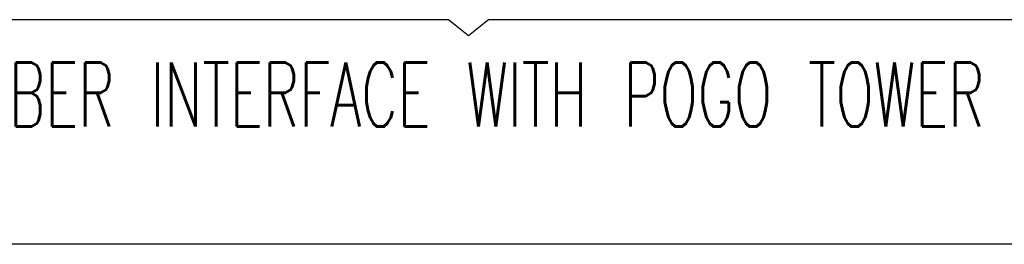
# Model space of a CAD drawing. Extents: x -1763 to 4575, y -3429 to 1051.
# Tile 34 of 80: x 1188 to 1434, y -2620 to -2564. Entities that reach past the tile are written whole.
import ezdxf

# ---------------------------------------------------------------- set-up
doc = ezdxf.new("R2010")
doc.units = 0
doc.layers.add('1', color=7, linetype='CONTINUOUS')
doc.styles.add('CONVERTER_1', font='txt.shx', dxfattribs={"width": 0.63})

# ---------------------------------------------------------------- blocks, each defined once
blk = doc.blocks.new('TEXT__134', base_point=(706.93, -2611.06))
at = {"layer": '1', "color": 1, "linetype": 'CONTINUOUS'}
for p, q in [((1295, -2563.91), (1131.34, -2563.91)), ((1300, -2567.91), (1295, -2563.91)), ((1305, -2563.91), (1300, -2567.91)), ((1468.66, -2563.91), (1305, -2563.91))]:
    blk.add_line(p, q, dxfattribs=at)
at = {"layer": '1', "color": 1, "style": 'CONVERTER_1', "width": 0.63}
blk.add_text('WAFER PROBER INTERFACE WITH POGO TOWER', height=16, dxfattribs=at).set_placement((1105.35, -2590.59))
blk = doc.blocks.new('WPIF_TSK__135', base_point=(1337.82, -3712.74))
at = {"layer": '1'}
blk.add_blockref('TEXT__134', (706.93, -2611.06), dxfattribs=at)
blk = doc.blocks.new('C-E2803-62282-1S11B__136', base_point=(1300, -2449.25))
at = {"layer": '1'}
blk.add_blockref('WPIF_TSK__135', (1337.82, -3712.74), dxfattribs=at)
blk = doc.blocks.new('TEXT__258', base_point=(-2000, -2800))
at = {"layer": '1', "color": 1, "linetype": 'CONTINUOUS'}
blk.add_line((4500, -2620), (-700, -2620), dxfattribs=at)

msp = doc.modelspace()

# ---------------------------------------------------------------- block references
at = {"layer": '1'}
for name, p in [('TEXT__258', (-2000, -2800)), ('C-E2803-62282-1S11B__136', (1300, -2449.25))]:
    msp.add_blockref(name, p, dxfattribs=at)

doc.saveas('drawing.dxf')
